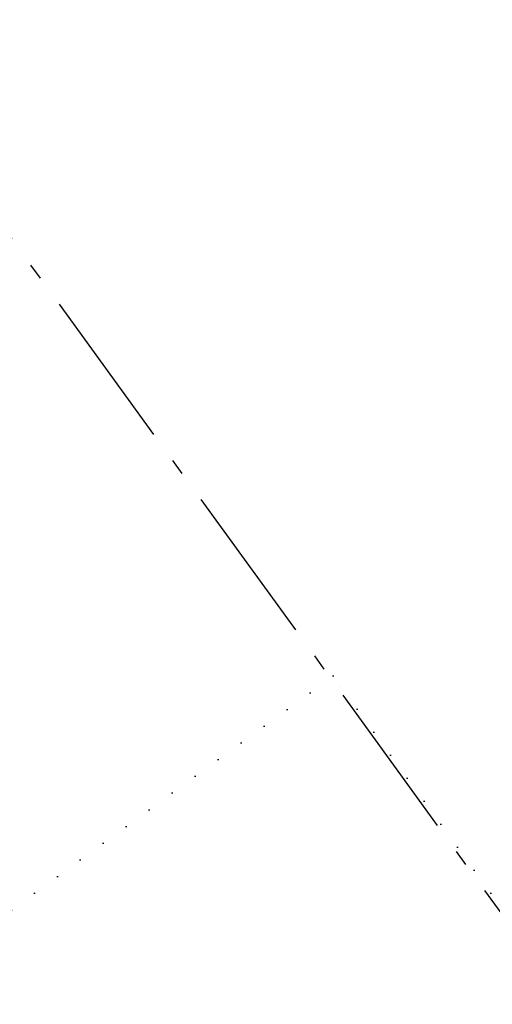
# Model space of a CAD drawing. Header units: millimetres. Extents: x -150 to 340869, y -1115 to 365939.
# Tile 146 of 193: x 323828 to 325297, y 338205 to 341261. Entities that reach past the tile are written whole.
import ezdxf
from ezdxf.enums import TextEntityAlignment as Align

# ---------------------------------------------------------------- set-up
doc = ezdxf.new("R2010")
doc.units = ezdxf.units.MM
doc.header["$LTSCALE"] = 0.5
doc.header["$MEASUREMENT"] = 0
for name, pattern in [('Akselinje', [1500, 1000, -200, 100, -200]), ('PLINE', [0]), ('Tett prikk', [176.388884, 0, -176.388884])]:
    doc.linetypes.add(name, pattern=pattern)
doc.layers.add('26-- Yttertak(Nye konstruksjoner)', color=7, linetype='Continuous')
doc.layers.add('82-- Modullinjer(Nye konstruksjoner)', color=7, linetype='Continuous')
doc.styles.add('GENERATED_STYLE_4', font='arial.ttf')

# ---------------------------------------------------------------- blocks, each defined once
blk = doc.blocks.new('Standard grid marker[28]', base_point=(329212, 333137.4))
at = {"layer": '82-- Modullinjer(Nye konstruksjoner)', "linetype": 'Akselinje'}
blk.add_line((329094.4, 333299.3), (321580.1, 343641.9), dxfattribs=at)
at = {"layer": '82-- Modullinjer(Nye konstruksjoner)', "style": 'GENERATED_STYLE_4'}
blk.add_attdef('AC_MarkerText_1', text='', height=100, rotation=360, dxfattribs=at).set_placement((329285.5, 333089.4), align=Align.TOP_CENTER)

msp = doc.modelspace()

# ---------------------------------------------------------------- linework, layer by layer
at = {"layer": '26-- Yttertak(Nye konstruksjoner)', "linetype": 'Tett prikk', "flags": 128}
msp.add_lwpolyline([(324802.2, 339224), (323346, 338166), (325932.2, 334606.3), (327388.5, 335664.3)], close=True, dxfattribs=at)

# ---------------------------------------------------------------- block references
at = {"layer": '82-- Modullinjer(Nye konstruksjoner)', "linetype": 'PLINE'}
msp.add_blockref('Standard grid marker[28]', (329212, 333137.4), dxfattribs=at)

doc.saveas('drawing.dxf')
